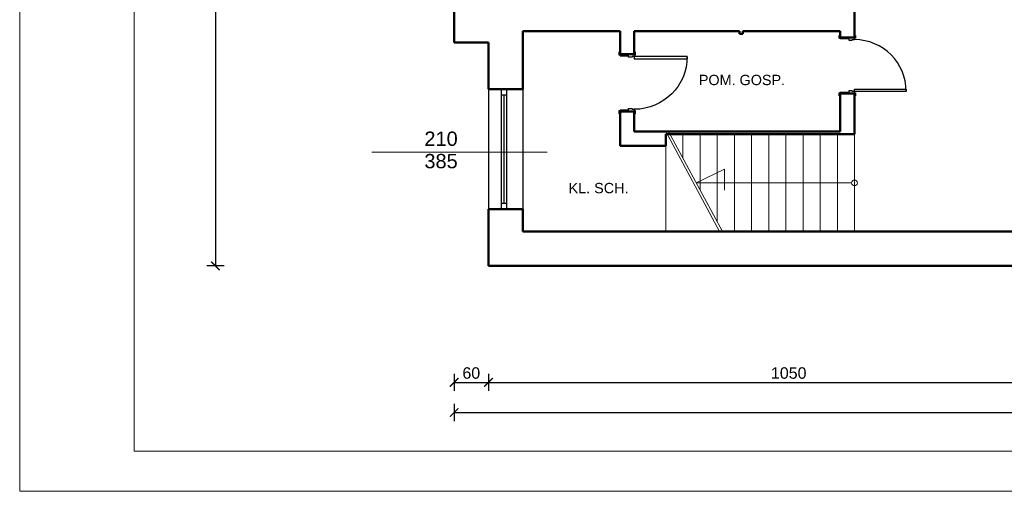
# Model space of a CAD drawing. Header units: millimetres. Extents: x -61343 to 9939, y -6894 to 7453.
# Tile 74 of 255: x -16585 to -14863, y 2127 to 2950. Entities that reach past the tile are written whole.
import ezdxf

# ---------------------------------------------------------------- set-up
doc = ezdxf.new("R2010")
doc.units = ezdxf.units.MM
doc.header["$MEASUREMENT"] = 0
for name, color, linetype in [('2D - Ogólne', 7, 'Continuous'), ('Drzwi Archicad', 7, 'Continuous'), ('Konstrukcja - Ściany zew', 7, 'Continuous'), ('Okna Archicada', 7, 'Continuous'), ('Opisy - Teksty', 7, 'Continuous')]:
    doc.layers.add(name, color=color, linetype=linetype)
for name, color, linetype, lineweight in [('A_opisy', 81, 'Continuous', 13), ('A_widokowe', 160, 'Continuous', 18), ('A_wymiary', 253, 'Continuous', 9)]:
    doc.layers.add(name, color=color, linetype=linetype, lineweight=lineweight)
doc.styles.get("Standard").update_dxf_attribs({"font": 'arial.ttf'})
doc.styles.add('STYL_AUTOMATYCZNY_1', font='arial.ttf')
doc.dimstyles.new('1do100', dxfattribs={"dimtxt": 20, "dimasz": 15, "dimexe": 15, "dimexo": 0.625, "dimgap": 6, "dimtad": 1, "dimtxsty": 'Standard', "dimblk": 'ARCHTICK', "dimcen": 2.5, "dimadec": 0, "dimazin": 0, "dimtfac": 1, "dimtmove": 0, "dimatfit": 3, "dimldrblk": 'OBLIQUE', "dimfxl": 15, "dimfxlon": 1, "dimarcsym": 0})

# ---------------------------------------------------------------- blocks, each defined once
blk = doc.blocks.new('Ściana_6_1', base_point=(-11072, -3900))
at = {"layer": 'Konstrukcja - Ściany zew', "color": 7, "linetype": 'Continuous', "lineweight": 50, "flags": 128}
for points in [[(-11072, -3900), (-11072, -3463)], [(-11322, -3900), (-11552, -3900)]]:
    blk.add_lwpolyline(points, dxfattribs=at)
blk = doc.blocks.new('Ściana_31_1', base_point=(-15172, -5650))
at = {"layer": 'Konstrukcja - Ściany zew', "color": 7, "linetype": 'Continuous', "lineweight": 50, "flags": 128}
for points in [[(-15172, -5900), (-15172, -5650)], [(-14372, -5650), (-14922, -5650)], [(-14372, -5900), (-14372, -5700)], [(-15172, -5900), (-14372, -5900)]]:
    blk.add_lwpolyline(points, dxfattribs=at)
blk = doc.blocks.new('Drzwi metalowe 27_11')
at = {"layer": 'Drzwi Archicad', "color": 7, "linetype": 'Continuous', "lineweight": 25}
for p, q in [((422, 0), (422, 924)), ((422, 924), (462, 924)), ((462, 924), (462, 0)), ((-537, 0), (-537, 19)), ((-537, 19), (-487, 19)), ((-487, 0), (-537, 0)), ((-462, 0), (-500, 0)), ((-500, 0), (-500, -100)), ((-487, 19), (-487, 0)), ((-462, -40), (-462, 0)), ((462, 0), (422, 0)), ((500, 0), (462, 0)), ((462, 0), (462, -40)), ((487, 19), (537, 19)), ((487, 0), (487, 19)), ((537, 0), (487, 0)), ((500, -100), (500, 0)), ((537, 19), (537, 0)), ((-500, -250), (-500, -100)), ((-500, -100), (-475, -100)), ((-500, -100), (-450, -100)), ((-475, -100), (-475, -250)), ((-450, -40), (-462, -40)), ((-450, -100), (-450, -40)), ((462, -40), (450, -40)), ((450, -40), (450, -100)), ((450, -100), (500, -100)), ((475, -250), (475, -100)), ((475, -100), (500, -100)), ((500, -100), (500, -250)), ((-537, -269), (-537, -250)), ((-537, -250), (-487, -250)), ((-487, -269), (-537, -269)), ((-475, -250), (-500, -250)), ((-487, -250), (-487, -269)), ((500, -250), (475, -250)), ((487, -250), (537, -250)), ((487, -269), (487, -250)), ((537, -269), (487, -269)), ((537, -250), (537, -269))]:
    blk.add_line(p, q, dxfattribs=at)
at = {"layer": 'Drzwi Archicad', "color": 7, "linetype": 'Continuous', "lineweight": 50}
for p, q in [((-500, 0), (-537, 0)), ((-500, 0), (-537, 0)), ((-500, 0), (-500, -100)), ((-500, 0), (-500, -100)), ((500, 0), (500, -100)), ((500, 0), (500, -100)), ((500, 0), (537, 0)), ((500, 0), (537, 0)), ((-500, -100), (-500, -250)), ((-500, -100), (-500, -250)), ((500, -100), (500, -250)), ((500, -100), (500, -250)), ((-500, -250), (-537, -250)), ((-500, -250), (-537, -250)), ((500, -250), (537, -250)), ((500, -250), (537, -250))]:
    blk.add_line(p, q, dxfattribs=at)
at = {"layer": 'Drzwi Archicad', "color": 7, "linetype": 'Continuous', "lineweight": 25}
blk.add_arc((462, 0), 924, 90, 180, dxfattribs=at)
blk = doc.blocks.new('Ściana_32_1', base_point=(-15172, -5650))
at = {"layer": 'Konstrukcja - Ściany zew', "color": 7, "linetype": 'Continuous', "lineweight": 50}
for p, q in [((-15172, -4303), (-15172, -4266)), ((-15022, -4303), (-15172, -4303)), ((-14922, -4303), (-15022, -4303)), ((-14922, -4303), (-14922, -4266)), ((-15172, -5303), (-15172, -5340)), ((-15022, -5303), (-15172, -5303)), ((-14922, -5303), (-15022, -5303)), ((-14922, -5303), (-14922, -5340))]:
    blk.add_line(p, q, dxfattribs=at)
at = {"layer": 'Konstrukcja - Ściany zew', "color": 7, "linetype": 'Continuous', "lineweight": 50, "flags": 128}
for points in [[(-15172, -3900), (-15172, -4303)], [(-14922, -4303), (-14922, -3900)], [(-15172, -5303), (-15172, -5650)], [(-14922, -5650), (-14922, -5303)]]:
    blk.add_lwpolyline(points, dxfattribs=at)
at = {"layer": 'Drzwi Archicad', "color": 21, "linetype": 'Continuous', "lineweight": 13, "true_color": 0xff9955, "xscale": -1, "zscale": 1000, "rotation": 270}
blk.add_blockref('Drzwi metalowe 27_11', (-14922, -4803), dxfattribs=at)
blk = doc.blocks.new('Drzwi metalowe 27_12')
at = {"layer": 'Drzwi Archicad', "color": 7, "linetype": 'Continuous', "lineweight": 25}
for p, q in [((412, 0), (412, 904)), ((412, 904), (452, 904)), ((452, 904), (452, 0)), ((-527, 0), (-527, 19)), ((-527, 19), (-477, 19)), ((-477, 0), (-527, 0)), ((-452, 0), (-490, 0)), ((-490, 0), (-490, -100)), ((-477, 19), (-477, 0)), ((-452, -40), (-452, 0)), ((452, 0), (412, 0)), ((490, 0), (452, 0)), ((452, 0), (452, -40)), ((477, 19), (527, 19)), ((477, 0), (477, 19)), ((527, 0), (477, 0)), ((490, -100), (490, 0)), ((527, 19), (527, 0)), ((-490, -250), (-490, -100)), ((-490, -100), (-465, -100)), ((-490, -100), (-440, -100)), ((-465, -100), (-465, -250)), ((-440, -40), (-452, -40)), ((-440, -100), (-440, -40)), ((452, -40), (440, -40)), ((440, -40), (440, -100)), ((440, -100), (490, -100)), ((465, -250), (465, -100)), ((465, -100), (490, -100)), ((490, -100), (490, -250)), ((-527, -269), (-527, -250)), ((-527, -250), (-477, -250)), ((-477, -269), (-527, -269)), ((-465, -250), (-490, -250)), ((-477, -250), (-477, -269)), ((490, -250), (465, -250)), ((477, -250), (527, -250)), ((477, -269), (477, -250)), ((527, -269), (477, -269)), ((527, -250), (527, -269))]:
    blk.add_line(p, q, dxfattribs=at)
at = {"layer": 'Drzwi Archicad', "color": 7, "linetype": 'Continuous', "lineweight": 50}
for p, q in [((-490, 0), (-527, 0)), ((-490, 0), (-527, 0)), ((-490, 0), (-490, -100)), ((-490, 0), (-490, -100)), ((490, 0), (490, -100)), ((490, 0), (490, -100)), ((490, 0), (527, 0)), ((490, 0), (527, 0)), ((-490, -100), (-490, -250)), ((-490, -100), (-490, -250)), ((490, -100), (490, -250)), ((490, -100), (490, -250)), ((-490, -250), (-527, -250)), ((-490, -250), (-527, -250)), ((490, -250), (527, -250)), ((490, -250), (527, -250))]:
    blk.add_line(p, q, dxfattribs=at)
at = {"layer": 'Drzwi Archicad', "color": 7, "linetype": 'Continuous', "lineweight": 25}
blk.add_arc((452, 0), 904, 90, 180, dxfattribs=at)
blk = doc.blocks.new('Ściana_33_1', base_point=(-11072, -5700))
at = {"layer": 'Konstrukcja - Ściany zew', "color": 7, "linetype": 'Continuous', "lineweight": 50}
for p, q in [((-11322, -4010), (-11322, -3973)), ((-11172, -4010), (-11322, -4010)), ((-11072, -4010), (-11172, -4010)), ((-11072, -4010), (-11072, -3973)), ((-11322, -4990), (-11322, -5027)), ((-11172, -4990), (-11322, -4990)), ((-11072, -4990), (-11172, -4990)), ((-11072, -4990), (-11072, -5027))]:
    blk.add_line(p, q, dxfattribs=at)
at = {"layer": 'Konstrukcja - Ściany zew', "color": 7, "linetype": 'Continuous', "lineweight": 50, "flags": 128}
for points in [[(-11322, -3900), (-11322, -4010)], [(-11072, -4010), (-11072, -3900)], [(-11322, -4990), (-11322, -5650)], [(-11072, -5700), (-11072, -4990)], [(-11322, -5700), (-11072, -5700)]]:
    blk.add_lwpolyline(points, dxfattribs=at)
at = {"layer": 'Drzwi Archicad', "color": 21, "linetype": 'Continuous', "lineweight": 13, "true_color": 0xff9955, "zscale": 1000, "rotation": 269.9999999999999}
blk.add_blockref('Drzwi metalowe 27_12', (-11072, -4500), dxfattribs=at)
blk = doc.blocks.new('Ściana_107_1', base_point=(-14372, -5650))
at = {"layer": 'Konstrukcja - Ściany zew', "color": 7, "linetype": 'Continuous', "lineweight": 50, "flags": 128}
for points in [[(-11322, -5650), (-14372, -5650)], [(-14372, -5700), (-11322, -5700)]]:
    blk.add_lwpolyline(points, dxfattribs=at)
blk = doc.blocks.new('Drzwi metalowe 27_22')
at = {"layer": 'Drzwi Archicad', "color": 7, "linetype": 'Continuous', "lineweight": 25}
for p, q in [((367, 0), (367, 814)), ((367, 814), (407, 814)), ((407, 814), (407, 0)), ((-482, 0), (-482, 19)), ((-482, 19), (-432, 19)), ((-432, 0), (-482, 0)), ((-407, 0), (-445, 0)), ((-445, 0), (-445, -100)), ((-432, 19), (-432, 0)), ((-407, -40), (-407, 0)), ((407, 0), (367, 0)), ((445, 0), (407, 0)), ((407, 0), (407, -40)), ((432, 19), (482, 19)), ((432, 0), (432, 19)), ((482, 0), (432, 0)), ((445, -100), (445, 0)), ((482, 19), (482, 0)), ((-482, -79), (-482, -60)), ((-482, -60), (-432, -60)), ((-432, -79), (-482, -79)), ((-445, -100), (-395, -100)), ((-432, -60), (-432, -79)), ((-395, -40), (-407, -40)), ((-395, -100), (-395, -40)), ((407, -40), (395, -40)), ((395, -40), (395, -100)), ((395, -100), (445, -100)), ((432, -60), (482, -60)), ((432, -79), (432, -60)), ((482, -79), (432, -79)), ((482, -60), (482, -79))]:
    blk.add_line(p, q, dxfattribs=at)
at = {"layer": 'Drzwi Archicad', "color": 7, "linetype": 'Continuous', "lineweight": 50}
for p, q in [((-445, 0), (-482, 0)), ((-445, 0), (-482, 0)), ((-445, 0), (-445, -60)), ((-445, 0), (-445, -60)), ((445, 0), (445, -60)), ((445, 0), (445, -60)), ((445, 0), (482, 0)), ((445, 0), (482, 0)), ((-445, -60), (-482, -60)), ((-445, -60), (-482, -60)), ((445, -60), (482, -60)), ((445, -60), (482, -60))]:
    blk.add_line(p, q, dxfattribs=at)
at = {"layer": 'Drzwi Archicad', "color": 7, "linetype": 'Continuous', "lineweight": 25}
blk.add_arc((407, 0), 814, 90, 180, dxfattribs=at)
blk = doc.blocks.new('Ściana_126_1', base_point=(-13082, -3947))
at = {"layer": 'Konstrukcja - Ściany zew', "color": 7, "linetype": 'Continuous', "lineweight": 50}
for p, q in [((-13082, -1523), (-13082, -1486)), ((-13022, -1523), (-13082, -1523)), ((-13022, -1523), (-13022, -1486)), ((-13082, -2413), (-13082, -2450)), ((-13022, -2413), (-13082, -2413)), ((-13082, -2573), (-13082, -2536)), ((-13022, -2573), (-13082, -2573)), ((-13022, -2413), (-13022, -2450)), ((-13022, -2573), (-13022, -2536)), ((-13082, -3463), (-13082, -3500)), ((-13022, -3463), (-13082, -3463)), ((-13022, -3463), (-13022, -3500))]:
    blk.add_line(p, q, dxfattribs=at)
at = {"layer": 'Konstrukcja - Ściany zew', "color": 7, "linetype": 'Continuous', "lineweight": 50, "flags": 128}
for points in [[(-13082, -298), (-13082, -398)], [(-13022, -398), (-13022, -298)], [(-13082, -548), (-13082, -1523)], [(-13022, -1523), (-13022, -548)], [(-13082, -2413), (-13082, -2476)], [(-13082, -2536), (-13082, -2573)], [(-13022, -2573), (-13022, -2413)], [(-13082, -3463), (-13082, -3500)], [(-13022, -3500), (-13022, -3463)], [(-13082, -3900), (-13082, -3947)], [(-13082, -3947), (-13022, -3947)], [(-13022, -3947), (-13022, -3900)]]:
    blk.add_lwpolyline(points, dxfattribs=at)
at = {"layer": 'Drzwi Archicad', "color": 21, "linetype": 'Continuous', "lineweight": 13, "true_color": 0xff9955, "zscale": 1000, "rotation": 270}
for p in [(-13022, -1968), (-13022, -3018)]:
    blk.add_blockref('Drzwi metalowe 27_22', p, dxfattribs=at)
blk = doc.blocks.new('_ArchTick')
at = {"color": 0, "linetype": 'ByBlock', "const_width": 0.15}
blk.add_lwpolyline([(-0.5, -0.5), (0.5, 0.5)], dxfattribs=at)
blk = doc.blocks.new('*D582')
at = {"layer": 'A_wymiary', "color": 0, "lineweight": -2, "transparency": 16777216}
for p, q in [((-16227.5, 5852.3), (-16257.5, 5852.3)), ((-16242.5, 5852.3), (-16242.5, 2520.3)), ((-16227.5, 2520.3), (-16257.5, 2520.3))]:
    blk.add_line(p, q, dxfattribs=at)
at = {"layer": 'Defpoints', "color": 0, "transparency": 16777216}
for p in [(-15825.1, 5852.3), (-16242.5, 2520.3), (-15765.1, 2520.3)]:
    blk.add_point(p, dxfattribs=at)
at = {"layer": 'A_wymiary', "color": 0, "lineweight": -2, "transparency": 16777216, "xscale": 15, "yscale": 15, "zscale": 15}
for p, rotation in [((-16242.5, 5852.3), 90), ((-16242.5, 2520.3), 270)]:
    blk.add_blockref('_ArchTick', p, dxfattribs=dict(at, rotation=rotation))
at = {"layer": 'A_wymiary', "color": 0, "transparency": 16777216, "insert": (-16258.7, 4186.3), "char_height": 20, "attachment_point": 5, "rotation": 90}
blk.add_mtext('{\\fArial|b0|i0|c238|p34;3332}', dxfattribs=at)
blk = doc.blocks.new('_Oblique')
at = {"color": 0, "linetype": 'ByBlock', "lineweight": -2}
blk.add_line((-0.5, -0.5), (0.5, 0.5), dxfattribs=at)
blk = doc.blocks.new('*D763')
at = {"layer": 'A_wymiary', "color": 0, "lineweight": -2, "transparency": 16777216}
for p, q in [((-15825.1, 2279.4), (-15825.1, 2249.4)), ((-11913.1, 2279.4), (-11913.1, 2249.4)), ((-15825.1, 2264.4), (-11913.1, 2264.4))]:
    blk.add_line(p, q, dxfattribs=at)
at = {"layer": 'Defpoints', "color": 0, "transparency": 16777216}
for p in [(-15825.1, 2910.3), (-11913.1, 2510.3), (-11913.1, 2264.4)]:
    blk.add_point(p, dxfattribs=at)
at = {"layer": 'A_wymiary', "color": 0, "lineweight": -2, "transparency": 16777216, "xscale": 15, "yscale": 15, "zscale": 15, "rotation": 180}
blk.add_blockref('_ArchTick', (-15825.1, 2264.4), dxfattribs=at)
at = {"layer": 'A_wymiary', "color": 0, "lineweight": -2, "transparency": 16777216, "xscale": 15, "yscale": 15, "zscale": 15}
blk.add_blockref('_ArchTick', (-11913.1, 2264.4), dxfattribs=at)
at = {"layer": 'A_wymiary', "color": 0, "transparency": 16777216, "insert": (-13869.1, 2280.6), "char_height": 20, "attachment_point": 5}
blk.add_mtext('3912', dxfattribs=at)
blk = doc.blocks.new('*D1213')
at = {"layer": 'A_wymiary', "color": 0, "lineweight": -2, "transparency": 16777216}
for p, q in [((-15825.1, 2332), (-15825.1, 2302)), ((-15765.1, 2332), (-15765.1, 2302)), ((-15825.1, 2317), (-15765.1, 2317))]:
    blk.add_line(p, q, dxfattribs=at)
at = {"layer": 'Defpoints', "color": 0, "transparency": 16777216}
for p in [(-15825.1, 2910.3), (-15765.1, 2520.3), (-15765.1, 2317)]:
    blk.add_point(p, dxfattribs=at)
at = {"layer": 'A_wymiary', "color": 0, "lineweight": -2, "transparency": 16777216, "xscale": 15, "yscale": 15, "zscale": 15, "rotation": 180}
blk.add_blockref('_ArchTick', (-15825.1, 2317), dxfattribs=at)
at = {"layer": 'A_wymiary', "color": 0, "lineweight": -2, "transparency": 16777216, "xscale": 15, "yscale": 15, "zscale": 15}
blk.add_blockref('_ArchTick', (-15765.1, 2317), dxfattribs=at)
at = {"layer": 'A_wymiary', "color": 0, "transparency": 16777216, "insert": (-15795.1, 2333.2), "char_height": 20, "attachment_point": 5}
blk.add_mtext('60', dxfattribs=at)
blk = doc.blocks.new('*D1214')
at = {"layer": 'A_wymiary', "color": 0, "lineweight": -2, "transparency": 16777216}
for p, q in [((-15765.1, 2332), (-15765.1, 2302)), ((-14715.1, 2332), (-14715.1, 2302)), ((-15765.1, 2317), (-14715.1, 2317))]:
    blk.add_line(p, q, dxfattribs=at)
at = {"layer": 'Defpoints', "color": 0, "transparency": 16777216}
for p in [(-15765.1, 2520.3), (-14715.1, 2520.3), (-14715.1, 2317)]:
    blk.add_point(p, dxfattribs=at)
at = {"layer": 'A_wymiary', "color": 0, "lineweight": -2, "transparency": 16777216, "xscale": 15, "yscale": 15, "zscale": 15, "rotation": 180}
blk.add_blockref('_ArchTick', (-15765.1, 2317), dxfattribs=at)
at = {"layer": 'A_wymiary', "color": 0, "lineweight": -2, "transparency": 16777216, "xscale": 15, "yscale": 15, "zscale": 15}
blk.add_blockref('_ArchTick', (-14715.1, 2317), dxfattribs=at)
at = {"layer": 'A_wymiary', "color": 0, "transparency": 16777216, "insert": (-15240.1, 2333.2), "char_height": 20, "attachment_point": 5}
blk.add_mtext('1050', dxfattribs=at)

msp = doc.modelspace()

# ---------------------------------------------------------------- linework, layer by layer
at = {"layer": '2D - Ogólne', "color": 7, "linetype": 'Continuous', "lineweight": 15}
msp.add_line((-15968.99, 2718.759), (-15662.365, 2718.759), dxfattribs=at)
at = {"layer": 'A_opisy'}
for p, q in [((-15401.673, 2665.323), (-15352.58, 2689.559)), ((-15352.58, 2689.559), (-15352.58, 2652.872)), ((-15130.063, 2665.323), (-15401.673, 2665.323))]:
    msp.add_line(p, q, dxfattribs=at)
for points in [[(-16584.738, 6326.793), (-10384.738, 6326.793), (-10384.738, 2126.793), (-16584.738, 2126.793)], [(-16384.738, 6256.793), (-10454.738, 6256.793), (-10454.738, 2196.793), (-16384.738, 2196.793)]]:
    msp.add_lwpolyline(points, close=True, dxfattribs=at)
msp.add_circle((-15125.063, 2665.323), 5, dxfattribs=at)
at = {"layer": 'A_widokowe'}
for p, q in [((-15455.063, 2755.323), (-15360.971, 2580.323)), ((-15450.063, 2755.323), (-15355.971, 2580.323)), ((-15455.063, 2580.323), (-15455.063, 2750.323)), ((-15425.063, 2750.323), (-15425.063, 2708.826)), ((-15395.063, 2750.323), (-15395.063, 2653.029)), ((-15365.063, 2597.233), (-15365.063, 2750.323)), ((-15335.063, 2580.323), (-15335.063, 2750.323)), ((-15305.063, 2580.323), (-15305.063, 2750.323)), ((-15275.063, 2580.323), (-15275.063, 2750.323)), ((-15245.063, 2580.323), (-15245.063, 2750.323)), ((-15215.063, 2580.323), (-15215.063, 2750.323)), ((-15185.063, 2580.323), (-15185.063, 2750.323)), ((-15155.063, 2580.323), (-15155.063, 2750.323)), ((-15125.063, 2580.323), (-15125.063, 2750.323))]:
    msp.add_line(p, q, dxfattribs=at)
at = {"layer": 'Konstrukcja - Ściany zew', "color": 7, "linetype": 'Continuous', "lineweight": 50}
for p, q in [((-15825.063, 2910.323), (-15825.063, 3085.583)), ((-15705.063, 2829.323), (-15705.063, 2930.323)), ((-15765.063, 2910.323), (-15825.063, 2910.323)), ((-15765.063, 2829.323), (-15765.063, 2910.323)), ((-15765.063, 2829.323), (-15743.063, 2829.323)), ((-15743.063, 2829.323), (-15733.063, 2829.323)), ((-15733.063, 2829.323), (-15705.063, 2829.323)), ((-15765.063, 2520.323), (-15765.063, 2619.323)), ((-15765.063, 2619.323), (-15743.063, 2619.323)), ((-15743.063, 2619.323), (-15733.063, 2619.323)), ((-15733.063, 2619.323), (-15705.063, 2619.323)), ((-15705.063, 2580.323), (-15705.063, 2619.323)), ((-14775.063, 2580.323), (-15705.063, 2580.323)), ((-15765.063, 2520.323), (-14715.063, 2520.323))]:
    msp.add_line(p, q, dxfattribs=at)
at = {"layer": 'Konstrukcja - Ściany zew', "color": 7, "linetype": 'Continuous', "lineweight": 50, "flags": 128}
for points in [[(-15705.063, 2930.323), (-15535.063, 2930.323)], [(-15510.063, 2930.323), (-15326.063, 2930.323)], [(-15320.063, 2930.323), (-15173.063, 2930.323)]]:
    msp.add_lwpolyline(points, dxfattribs=at)
at = {"layer": 'Okna Archicada', "color": 7, "linetype": 'Continuous', "lineweight": 25}
for p, q in [((-15765.063, 2829.323), (-15765.063, 2619.323)), ((-15743.063, 2829.323), (-15743.063, 2819.323)), ((-15733.063, 2819.323), (-15733.063, 2829.323)), ((-15705.063, 2829.323), (-15705.063, 2619.323)), ((-15743.063, 2819.323), (-15733.063, 2819.323)), ((-15743.063, 2819.323), (-15743.063, 2629.323)), ((-15738.063, 2819.323), (-15738.063, 2629.323)), ((-15733.063, 2629.323), (-15733.063, 2819.323)), ((-15733.063, 2629.323), (-15743.063, 2629.323)), ((-15743.063, 2629.323), (-15743.063, 2619.323)), ((-15733.063, 2619.323), (-15733.063, 2629.323))]:
    msp.add_line(p, q, dxfattribs=at)
at = {"layer": 'Okna Archicada', "color": 7, "linetype": 'Continuous', "lineweight": 50}
for p, q in [((-15765.063, 2829.323), (-15743.063, 2829.323)), ((-15743.063, 2829.323), (-15733.063, 2829.323)), ((-15743.063, 2829.323), (-15733.063, 2829.323)), ((-15733.063, 2829.323), (-15705.063, 2829.323)), ((-15765.063, 2619.323), (-15743.063, 2619.323)), ((-15743.063, 2619.323), (-15733.063, 2619.323)), ((-15743.063, 2619.323), (-15733.063, 2619.323)), ((-15733.063, 2619.323), (-15705.063, 2619.323))]:
    msp.add_line(p, q, dxfattribs=at)

# ---------------------------------------------------------------- block references
at = {"layer": 'Konstrukcja - Ściany zew', "color": 7, "lineweight": 50, "xscale": 0.1, "yscale": 0.1, "zscale": 0.1}
for name, p in [('Ściana_6_1', (-15125.063, 2930.323)), ('Ściana_126_1', (-15326.063, 2925.583)), ('Ściana_32_1', (-15535.063, 2755.323)), ('Ściana_33_1', (-15125.063, 2750.323)), ('Ściana_31_1', (-15535.063, 2755.323)), ('Ściana_107_1', (-15455.063, 2755.323))]:
    msp.add_blockref(name, p, dxfattribs=at)

# ---------------------------------------------------------------- texts
at = {"layer": 'A_opisy', "char_height": 18, "attachment_point": 1}
for s, insert in [('\\pi14.545;POM. GOSP.', (-15411.803, 2854.094)), ('\\pi37.543;KL. SCH.', (-15662.524, 2665.323))]:
    msp.add_mtext_dynamic_manual_height_columns(s, width=175.86579, gutter_width=12.5, heights=[37.169], dxfattribs=dict(at, insert=insert))
at = {"layer": 'Opisy - Teksty', "color": 7, "linetype": 'Continuous', "lineweight": 15, "insert": (-15848.012, 2755.043), "char_height": 25, "attachment_point": 2, "line_spacing_factor": 0.938583, "style": 'STYL_AUTOMATYCZNY_1'}
msp.add_mtext('\\A1;210\\P385', dxfattribs=at)

# ---------------------------------------------------------------- dimensions: what is measured, and where the dimension line sits
at = {"layer": 'A_wymiary'}
dim = msp.add_linear_dim(base=(-16242.485, 2520.323), p1=(-15825.063, 5852.323), p2=(-15765.063, 2520.323), angle=270, text='{\\fArial|b0|i0|c238|p34;<>}', dimstyle='1do100', dxfattribs=at)
dim.commit()
dim.dimension.update_dxf_attribs({"geometry": '*D582', "text_midpoint": (-16242.485, 4186.313), "dimtype": 160})
for base, p1, p2, picture, middle in [((-11913.063, 2264.398), (-15825.063, 2910.323), (-11913.063, 2510.323), '*D763', (-13869.063, 2280.616)), ((-15765.063, 2317.009), (-15825.063, 2910.323), (-15765.063, 2520.323), '*D1213', (-15795.063, 2333.221)), ((-14715.063, 2317.009), (-15765.063, 2520.323), (-14715.063, 2520.323), '*D1214', (-15240.063, 2333.221))]:
    dim = msp.add_linear_dim(base=base, p1=p1, p2=p2, dimstyle='1do100', dxfattribs=at)
    dim.commit()
    dim.dimension.update_dxf_attribs({"geometry": picture, "text_midpoint": middle})

doc.saveas('drawing.dxf')
